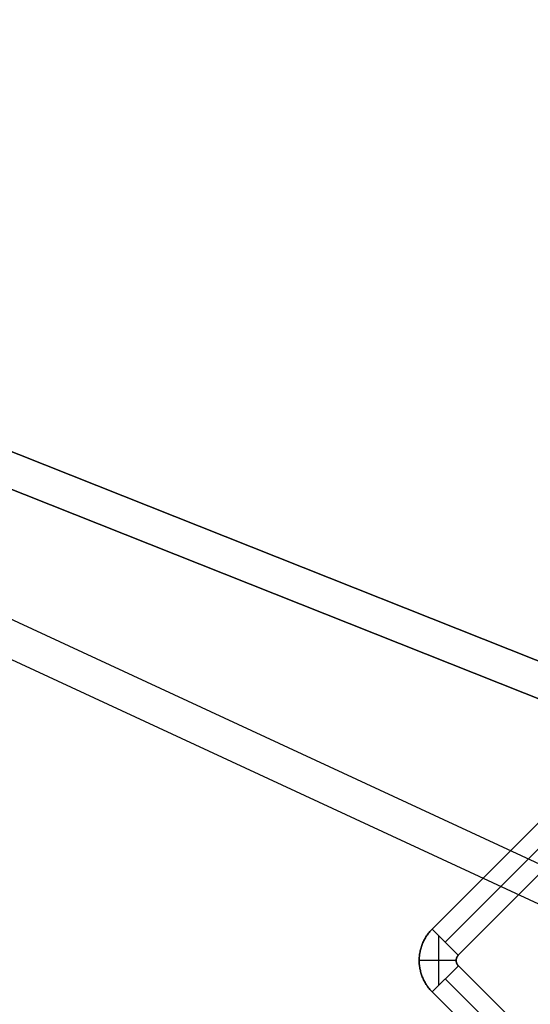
# Model space of a CAD drawing. Header units: millimetres. Extents: x -1690 to 192, y -898 to 54.
# Tile 183 of 256: x 103 to 124, y -862 to -822. Entities that reach past the tile are written whole.
import ezdxf

# ---------------------------------------------------------------- set-up
doc = ezdxf.new("R2010")
doc.units = ezdxf.units.MM
doc.header["$MEASUREMENT"] = 0
doc.layers.add('OVIDIO 186x93x72h', color=7, linetype='Continuous')

msp = doc.modelspace()

# ---------------------------------------------------------------- linework, layer by layer
at = {"layer": 'OVIDIO 186x93x72h', "extrusion": (-0.1089792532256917, 0.2028516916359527, 0.9731262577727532)}
for points in [[(254.7170671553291, 833.7506260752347), (254.7170671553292, 994.4064705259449)], [(254.7170671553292, 994.4064705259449), (254.7170671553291, 833.7506260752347)]]:
    msp.add_lwpolyline(points, dxfattribs=at)
at = {"layer": 'OVIDIO 186x93x72h', "extrusion": (-0.1089792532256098, 0.2028516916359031, 0.9731262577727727)}
msp.add_lwpolyline([(254.4215971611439, 994.4064705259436), (254.421597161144, 833.750626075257)], dxfattribs=at)
at = {"layer": 'OVIDIO 186x93x72h', "extrusion": (-0.1089792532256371, 0.2028516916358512, 0.9731262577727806)}
for points in [[(254.126127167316, 994.4064705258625), (254.1261271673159, 833.7506260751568)], [(254.1261271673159, 833.7506260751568), (254.126127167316, 994.4064705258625)]]:
    msp.add_lwpolyline(points, dxfattribs=at)
at = {"layer": 'OVIDIO 186x93x72h', "extrusion": (0.04567751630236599, -0.1148807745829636, 0.9923285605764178)}
for points in [[(-177.4782079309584, -631.0441457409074), (-177.4782079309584, -737.8999985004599)], [(-177.4782079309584, -737.8999985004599), (-177.4782079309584, -631.0441457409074)]]:
    msp.add_lwpolyline(points, dxfattribs=at)
at = {"layer": 'OVIDIO 186x93x72h', "extrusion": (0.04567751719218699, -0.1148807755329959, 0.9923285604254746)}
for points in [[(-177.021572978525, -737.8999968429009), (-177.021572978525, -631.0441441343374)], [(-177.021572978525, -631.0441441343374), (-177.021572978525, -737.8999968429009)]]:
    msp.add_lwpolyline(points, dxfattribs=at)
at = {"layer": 'OVIDIO 186x93x72h', "extrusion": (0.04567751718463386, -0.114880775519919, 0.9923285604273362)}
msp.add_lwpolyline([(-175.1900839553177, -740.6126484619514), (-175.1900839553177, -631.6978728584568)], dxfattribs=at)
at = {"layer": 'OVIDIO 186x93x72h', "extrusion": (0.04567751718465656, -0.1148807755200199, 0.9923285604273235)}
msp.add_lwpolyline([(-175.877509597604, -740.6126484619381), (-175.877509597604, -631.696863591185)], dxfattribs=at)
at = {"layer": 'OVIDIO 186x93x72h', "extrusion": (0.8765577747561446, 0.3869067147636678, -0.286268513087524)}
for points in [[(-715.3380353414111, 592.7617053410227), (-822.1748093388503, 578.8605144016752), (-822.9185400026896, 578.7637430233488)], [(-822.9185400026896, 578.7637430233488), (-822.1748093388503, 578.8605144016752), (-715.3380353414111, 592.7617053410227)]]:
    msp.add_lwpolyline(points, dxfattribs=at)
at = {"layer": 'OVIDIO 186x93x72h', "extrusion": (-0.02146384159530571, 0.04629577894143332, 0.998697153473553)}
msp.add_lwpolyline([(213.2535406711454, 776.3214126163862), (213.2535406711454, 877.6240422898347)], dxfattribs=at)
at = {"layer": 'OVIDIO 186x93x72h', "extrusion": (-0.02146384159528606, 0.04629577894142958, 0.9986971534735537)}
msp.add_lwpolyline([(211.767610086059, 777.2852112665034), (211.7676100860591, 877.7982468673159)], dxfattribs=at)
at = {"layer": 'OVIDIO 186x93x72h', "extrusion": (-0.2357022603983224, 0.2357022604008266, 0.9428090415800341)}
msp.add_lwpolyline([(479.0156568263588, 902.4715076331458), (479.0156568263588, 797.9311459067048)], dxfattribs=at)
at = {"layer": 'OVIDIO 186x93x72h', "extrusion": (0.04567751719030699, -0.1148807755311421, 0.9923285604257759)}
msp.add_lwpolyline([(-191.9601374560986, -724.152691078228), (-191.9601374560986, -668.962350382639)], dxfattribs=at)
at = {"layer": 'OVIDIO 186x93x72h', "extrusion": (0.04567751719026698, -0.1148807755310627, 0.9923285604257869)}
msp.add_lwpolyline([(-191.731798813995, -723.935972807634), (-191.731798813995, -669.5318371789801)], dxfattribs=at)
at = {"layer": 'OVIDIO 186x93x72h', "extrusion": (-0.2357022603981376, 0.2357022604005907, 0.9428090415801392)}
msp.add_lwpolyline([(482.9912104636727, 909.9615005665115), (482.9912104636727, 804.5535141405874)], dxfattribs=at)
at = {"layer": 'OVIDIO 186x93x72h', "extrusion": (0.1662437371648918, -0.1662437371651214, 0.9719701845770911)}
for points in [[(-499.3607883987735, -491.75798192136), (-499.3607883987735, -460.0945114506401)], [(-499.3607883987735, -460.0945114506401), (-499.3607883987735, -491.75798192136)]]:
    msp.add_lwpolyline(points, dxfattribs=at)
at = {"layer": 'OVIDIO 186x93x72h', "extrusion": (0.1662435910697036, -0.1662435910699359, 0.9719702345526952)}
for points in [[(-499.3607883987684, -490.9533229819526), (-499.3607883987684, -459.7216835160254)], [(-499.3607883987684, -459.7216835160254), (-499.3607883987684, -490.9533229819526)]]:
    msp.add_lwpolyline(points, dxfattribs=at)
at = {"layer": 'OVIDIO 186x93x72h', "extrusion": (-0.2357022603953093, 0.2357022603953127, 0.9428090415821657)}
msp.add_lwpolyline([(498.412105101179, 940.7363599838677), (498.412105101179, 831.6585565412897)], dxfattribs=at)
at = {"layer": 'OVIDIO 186x93x72h', "extrusion": (-0.235702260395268, 0.2357022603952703, 0.9428090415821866)}
msp.add_lwpolyline([(497.4634218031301, 831.6585565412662), (497.4634218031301, 940.7363599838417)], dxfattribs=at)
at = {"layer": 'OVIDIO 186x93x72h', "extrusion": (0.1148807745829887, -0.04567751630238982, 0.9923285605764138)}
for points in [[(-739.6778964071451, -238.7674049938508), (-739.6778964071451, -345.6232577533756)], [(-739.6778964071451, -345.6232577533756), (-739.6778964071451, -238.7674049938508)]]:
    msp.add_lwpolyline(points, dxfattribs=at)
at = {"layer": 'OVIDIO 186x93x72h', "extrusion": (-0.23570226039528, 0.2357022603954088, 0.9428090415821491)}
msp.add_lwpolyline([(500.3094716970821, 831.6585565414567), (500.3094716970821, 940.7363599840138)], dxfattribs=at)
at = {"layer": 'OVIDIO 186x93x72h', "extrusion": (0.1148807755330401, -0.04567751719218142, 0.9923285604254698)}
for points in [[(-740.1345328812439, -238.7674069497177), (-740.1345328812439, -345.6232596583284)], [(-740.1345328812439, -345.6232596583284), (-740.1345328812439, -238.7674069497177)]]:
    msp.add_lwpolyline(points, dxfattribs=at)
at = {"layer": 'OVIDIO 186x93x72h', "extrusion": (0.1148807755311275, -0.04567751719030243, 0.9923285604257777)}
msp.add_lwpolyline([(-725.1960840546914, -331.8760636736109), (-725.1960840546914, -276.6853246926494)], dxfattribs=at)
at = {"layer": 'OVIDIO 186x93x72h', "extrusion": (0.1148807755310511, -0.04567751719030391, 0.9923285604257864)}
msp.add_lwpolyline([(-725.4244192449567, -331.6593421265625), (-725.4244192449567, -277.25482009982)], dxfattribs=at)
at = {"layer": 'OVIDIO 186x93x72h', "extrusion": (-0.2357022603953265, 0.2357022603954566, 0.9428090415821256)}
msp.add_lwpolyline([(501.2581549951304, 940.7363599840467), (501.2581549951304, 831.6585565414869)], dxfattribs=at)
at = {"layer": 'OVIDIO 186x93x72h', "extrusion": (0.114880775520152, -0.04567751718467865, 0.9923285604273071)}
msp.add_lwpolyline([(-741.2785962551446, -239.4201222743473), (-741.2785962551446, -348.3359112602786)], dxfattribs=at)
at = {"layer": 'OVIDIO 186x93x72h', "extrusion": (0.1148807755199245, -0.04567751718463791, 0.9923285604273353)}
msp.add_lwpolyline([(-741.966021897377, -239.4211429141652), (-741.966021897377, -348.3359112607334)], dxfattribs=at)
at = {"layer": 'OVIDIO 186x93x72h', "extrusion": (-0.2028516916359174, 0.1089792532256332, 0.9731262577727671)}
for points in [[(701.611510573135, 553.5976672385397), (701.611510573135, 714.2535116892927)], [(701.611510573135, 714.2535116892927), (701.611510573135, 553.5976672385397)]]:
    msp.add_lwpolyline(points, dxfattribs=at)
at = {"layer": 'OVIDIO 186x93x72h', "extrusion": (-0.2028516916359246, 0.1089792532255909, 0.9731262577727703)}
msp.add_lwpolyline([(701.90698056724, 714.2535116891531), (701.90698056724, 553.5976672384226)], dxfattribs=at)
at = {"layer": 'OVIDIO 186x93x72h', "extrusion": (-0.2028516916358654, 0.1089792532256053, 0.973126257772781)}
for points in [[(702.2024505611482, 553.5976672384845), (702.2024505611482, 714.2535116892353)], [(702.2024505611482, 714.2535116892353), (702.2024505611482, 553.5976672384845)]]:
    msp.add_lwpolyline(points, dxfattribs=at)
at = {"layer": 'OVIDIO 186x93x72h', "extrusion": (-0.04629577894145, 0.02146384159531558, 0.9986971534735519)}
msp.add_lwpolyline([(724.4816485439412, 433.114104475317), (724.4816485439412, 534.4185488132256)], dxfattribs=at)
at = {"layer": 'OVIDIO 186x93x72h', "extrusion": (0.1069192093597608, -0.2877667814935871, 0.9517134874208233)}
for points in [[(-175.7997546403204, -593.6795808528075), (-175.7997546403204, -569.2849621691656)], [(-175.7997546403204, -569.2849621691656), (-175.7997546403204, -593.6795808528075)]]:
    msp.add_lwpolyline(points, dxfattribs=at)
at = {"layer": 'OVIDIO 186x93x72h', "extrusion": (0.2877667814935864, -0.1069192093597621, 0.9517134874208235)}
for points in [[(-732.146611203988, -173.3467754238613), (-732.146611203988, -197.7413941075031)], [(-732.146611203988, -197.7413941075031), (-732.146611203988, -173.3467754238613)]]:
    msp.add_lwpolyline(points, dxfattribs=at)
at = {"layer": 'OVIDIO 186x93x72h', "extrusion": (0.9853482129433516, 0.02952144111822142, 0.1679803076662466)}
for points in [[(-828.8010501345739, 645.4270705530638), (-828.4955678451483, 647.1398308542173)], [(-828.4955678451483, 647.1398308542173), (-828.8010501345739, 645.4270705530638)]]:
    msp.add_lwpolyline(points, dxfattribs=at)
at = {"layer": 'OVIDIO 186x93x72h', "extrusion": (0.1069192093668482, -0.2877667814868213, 0.9517134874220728)}
msp.add_lwpolyline([(-175.7123525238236, -569.7256625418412), (-175.7123525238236, -593.6795807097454)], dxfattribs=at)
at = {"layer": 'OVIDIO 186x93x72h', "extrusion": (0.2877667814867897, -0.1069192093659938, 0.9517134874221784)}
msp.add_lwpolyline([(-732.2340133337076, -173.787475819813), (-732.2340133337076, -197.7413939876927)], dxfattribs=at)
at = {"layer": 'OVIDIO 186x93x72h', "extrusion": (0.2877667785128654, -0.1069192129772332, 0.9517134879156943)}
for points in [[(-732.321409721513, -197.741405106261), (-732.321409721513, -174.2281874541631)], [(-732.321409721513, -174.2281874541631), (-732.321409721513, -197.741405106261)]]:
    msp.add_lwpolyline(points, dxfattribs=at)
at = {"layer": 'OVIDIO 186x93x72h', "extrusion": (0.1069192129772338, -0.2877667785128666, 0.951713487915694)}
for points in [[(-175.6249621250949, -593.6795795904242), (-175.6249621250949, -570.1663619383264)], [(-175.6249621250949, -570.1663619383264), (-175.6249621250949, -593.6795795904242)]]:
    msp.add_lwpolyline(points, dxfattribs=at)
at = {"layer": 'OVIDIO 186x93x72h', "extrusion": (-0.04629577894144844, 0.02146384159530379, 0.9986971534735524)}
msp.add_lwpolyline([(725.9678376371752, 434.0823364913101), (725.9678376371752, 534.5935548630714)], dxfattribs=at)
at = {"layer": 'OVIDIO 186x93x72h', "extrusion": (0.9999953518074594, -0.0009951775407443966, 0.002882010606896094)}
msp.add_lwpolyline([(-836.0577182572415, 668.4371218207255), (-835.5681231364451, 667.0192725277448)], dxfattribs=at)
at = {"layer": 'OVIDIO 186x93x72h', "extrusion": (0.9998841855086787, -0.0002316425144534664, -0.01521715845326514)}
for points in [[(-848.585582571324, 662.824209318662), (-858.6887657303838, -0.8015238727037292)], [(-858.6887657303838, -0.8015238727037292), (-848.585582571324, 662.824209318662)]]:
    msp.add_lwpolyline(points, dxfattribs=at)
at = {"layer": 'OVIDIO 186x93x72h', "extrusion": (-0.2028626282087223, 0.1089862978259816, 0.9731231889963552)}
for points in [[(699.7742375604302, 697.6448280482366), (699.7742375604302, 640.2637017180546)], [(699.7742375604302, 640.2637017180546), (699.7742375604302, 697.6448280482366)]]:
    msp.add_lwpolyline(points, dxfattribs=at)
at = {"layer": 'OVIDIO 186x93x72h'}
for points in [[(128.9673485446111, -849.4537049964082), (119.7045380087, -858.7165206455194)], [(119.7045380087, -858.7165206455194), (128.9673485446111, -849.4537049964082)], [(120.2348517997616, -859.2468619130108), (129.497678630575, -849.9840350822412)], [(120.7651684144, -859.7772060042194), (130.0280087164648, -850.5143651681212)], [(130.0280087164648, -850.5143651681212), (120.7651684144, -859.7772060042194)], [(119.9710735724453, -860.9955643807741), (119.9710735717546, -858.9830700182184)], [(120.6781435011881, -859.9894536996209), (119.1769864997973, -859.9894537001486)], [(138.76084914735, -879.2581841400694), (120.23465148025, -860.7319864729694)], [(119.70424971, -861.2623882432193), (138.2304473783, -879.7885859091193)], [(138.2304473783, -879.7885859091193), (119.70424971, -861.2623882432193)]]:
    msp.add_lwpolyline(points, dxfattribs=at)
at = {"layer": 'OVIDIO 186x93x72h', "extrusion": (-0.0002316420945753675, 0.9998841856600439, -0.0152171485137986)}
msp.add_lwpolyline([(-129.0814807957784, 647.9400084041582), (-118.9778956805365, -15.7128967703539)], dxfattribs=at)
at = {"layer": 'OVIDIO 186x93x72h', "extrusion": (-0.0002316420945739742, 0.9998841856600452, -0.01521714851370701)}
msp.add_lwpolyline([(-130.5813069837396, 647.9171747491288), (-120.4780547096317, -15.71386779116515)], dxfattribs=at)
at = {"layer": 'OVIDIO 186x93x72h', "extrusion": (0.9998841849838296, -0.0002316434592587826, -0.01521719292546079)}
for points in [[(-849.6460037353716, 662.8403575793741), (-859.7492052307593, -0.7853762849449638)], [(-859.7492052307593, -0.7853762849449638), (-849.6460037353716, 662.8403575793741)]]:
    msp.add_lwpolyline(points, dxfattribs=at)
at = {"layer": 'OVIDIO 186x93x72h', "extrusion": (-0.2028662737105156, 0.1089886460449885, 0.9731221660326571)}
msp.add_lwpolyline([(700.4863527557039, 640.2672328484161), (700.4863527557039, 697.6483591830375)], dxfattribs=at)
at = {"layer": 'OVIDIO 186x93x72h', "extrusion": (-0.0002316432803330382, 0.9998841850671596, -0.01521718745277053)}
for points in [[(-120.5658179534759, -15.7180686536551), (-130.6691391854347, 647.915804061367)], [(-130.6691391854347, 647.915804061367), (-120.5658179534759, -15.7180686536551)]]:
    msp.add_lwpolyline(points, dxfattribs=at)
at = {"layer": 'OVIDIO 186x93x72h', "extrusion": (-0.2028662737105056, 0.1089886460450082, 0.9731221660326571)}
for points in [[(701.1992990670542, 640.2672328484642), (701.1992990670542, 697.648359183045)], [(701.1992990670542, 697.648359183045), (701.1992990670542, 640.2672328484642)]]:
    msp.add_lwpolyline(points, dxfattribs=at)
at = {"layer": 'OVIDIO 186x93x72h', "extrusion": (0.999884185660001, -0.0002316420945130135, -0.01521714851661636)}
for points in [[(-851.1308720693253, 662.8629581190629), (-861.2346333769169, -0.801520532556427)], [(-861.2346333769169, -0.801520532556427), (-851.1308720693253, 662.8629581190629)]]:
    msp.add_lwpolyline(points, dxfattribs=at)
at = {"layer": 'OVIDIO 186x93x72h', "extrusion": (5.454020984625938e-08, -5.454303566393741e-08, 0.9999999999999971)}
for points in [[(119.7045381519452, -858.7165207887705), (120.7651685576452, -859.7772061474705)], [(120.7651685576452, -859.7772061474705), (119.7045381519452, -858.7165207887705)]]:
    msp.add_lwpolyline(points, dxfattribs=at)
at = {"layer": 'OVIDIO 186x93x72h', "extrusion": (0.0007924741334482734, 0.0007924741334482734, 0.9999993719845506)}
for points in [[(120.7671489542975, -860.1992568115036), (119.7062934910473, -861.2601116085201)], [(119.7062934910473, -861.2601116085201), (120.7671489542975, -860.1992568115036)]]:
    msp.add_lwpolyline(points, dxfattribs=at)
at = {"layer": 'OVIDIO 186x93x72h', "extrusion": (0.0003781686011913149, -0.0003781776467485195, 0.9999998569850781)}
for points in [[(139.2920694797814, -878.7288694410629), (120.7660894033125, -860.2024488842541)], [(120.7660894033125, -860.2024488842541), (139.2920694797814, -878.7288694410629)]]:
    msp.add_lwpolyline(points, dxfattribs=at)
at = {"layer": 'OVIDIO 186x93x72h'}
for points in [[(129.7903895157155, -850.1281894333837, 665.58938864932), (129.0988050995, -849.8532099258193, 665.6821100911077), (29.75283003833, -810.3524539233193, 679.0015283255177)], [(29.75283003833, -810.3524539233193, 679.0015283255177), (129.0988050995, -849.8532099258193, 665.6821100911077), (129.7903895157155, -850.1281894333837, 665.58938864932)], [(29.1724654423, -811.6592997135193, 678.5483936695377), (128.5184405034, -851.1600557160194, 665.2289754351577), (129.2100249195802, -851.4350352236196, 665.1362539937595)], [(129.2100249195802, -851.4350352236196, 665.1362539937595), (128.5184405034, -851.1600557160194, 665.2289754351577), (29.1724654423, -811.6592997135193, 678.5483936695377)], [(119.7045380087, -858.7165206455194, -2.626418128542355), (119.6723783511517, -858.7494508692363, -2.626418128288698), (119.6413031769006, -858.7828346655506, -2.626418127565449), (119.6113012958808, -858.816678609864, -2.626418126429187), (119.5823615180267, -858.8509892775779, -2.626418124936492), (119.5544726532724, -858.8857732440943, -2.626418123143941), (119.5276235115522, -858.9210370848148, -2.626418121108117), (119.5018029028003, -858.9567873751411, -2.626418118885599), (119.476999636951, -858.9930306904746, -2.626418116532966), (119.4532025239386, -859.0297736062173, -2.626418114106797), (119.4304003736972, -859.0670226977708, -2.626418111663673), (119.408581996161, -859.1047845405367, -2.626418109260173), (119.3877362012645, -859.1430657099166, -2.626418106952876), (119.3678517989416, -859.1818727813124, -2.626418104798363), (119.3489175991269, -859.2212123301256, -2.626418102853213), (119.3309224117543, -859.261090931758, -2.626418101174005), (119.3138550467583, -859.3015151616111, -2.626418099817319), (119.2977089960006, -859.3424844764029, -2.626418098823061), (119.2824964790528, -859.3839698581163, -2.626418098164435), (119.2682343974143, -859.4259351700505, -2.626418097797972), (119.2549396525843, -859.4683442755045, -2.626418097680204), (119.242629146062, -859.5111610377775, -2.62641809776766), (119.2313197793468, -859.5543493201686, -2.626418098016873), (119.2210284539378, -859.597872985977, -2.626418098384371), (119.2117720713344, -859.6416958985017, -2.626418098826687), (119.2035675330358, -859.6857819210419, -2.62641809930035), (119.1964317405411, -859.730094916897, -2.626418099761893), (119.1903815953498, -859.7745987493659, -2.626418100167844), (119.1854339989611, -859.8192572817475, -2.626418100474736), (119.1816058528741, -859.8640343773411, -2.626418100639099), (119.1789140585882, -859.9088938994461, -2.626418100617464), (119.1773755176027, -859.9537997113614, -2.626418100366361), (119.1770071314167, -859.9987156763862, -2.626418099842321), (119.1778197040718, -860.0436058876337, -2.626418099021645), (119.1797996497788, -860.0884353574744, -2.626418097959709), (119.1829272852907, -860.1331693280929, -2.626418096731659), (119.1871829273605, -860.1777730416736, -2.626418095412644), (119.1925468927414, -860.2222117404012, -2.626418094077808), (119.1989994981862, -860.2664506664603, -2.626418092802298), (119.2065210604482, -860.3104550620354, -2.626418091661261), (119.2150918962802, -860.3541901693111, -2.626418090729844), (119.2246923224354, -860.3976212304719, -2.626418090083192), (119.2353026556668, -860.4407134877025, -2.626418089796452), (119.2469032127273, -860.4834321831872, -2.626418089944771), (119.2594743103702, -860.525742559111, -2.626418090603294), (119.2729962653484, -860.567609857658, -2.62641809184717), (119.2874493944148, -860.6089993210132, -2.626418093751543), (119.3028140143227, -860.6498761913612, -2.62641809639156), (119.319070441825, -860.6902057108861, -2.626418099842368), (119.3362038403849, -860.7299603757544, -2.626418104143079), (119.3542187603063, -860.7691416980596, -2.626418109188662), (119.3731245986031, -860.8077584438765, -2.626418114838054), (119.3929307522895, -860.8458193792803, -2.62641812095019), (119.4136466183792, -860.883333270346, -2.626418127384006), (119.4352815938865, -860.9203088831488, -2.626418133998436), (119.4578450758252, -860.9567549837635, -2.626418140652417), (119.4813464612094, -860.9926803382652, -2.626418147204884), (119.505795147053, -861.0280937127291, -2.626418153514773), (119.5312005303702, -861.0630038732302, -2.626418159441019), (119.5575720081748, -861.0974195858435, -2.626418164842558), (119.5849189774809, -861.1313496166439, -2.626418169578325), (119.6132508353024, -861.1648027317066, -2.626418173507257), (119.6425769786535, -861.1977876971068, -2.626418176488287), (119.672906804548, -861.2303132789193, -2.626418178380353), (119.70424971, -861.2623882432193, -2.626418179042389)], [(119.70424971, -861.2623882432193, -2.626418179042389), (119.672906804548, -861.2303132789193, -2.626418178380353), (119.6425769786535, -861.1977876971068, -2.626418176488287), (119.6132508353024, -861.1648027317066, -2.626418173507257), (119.5849189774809, -861.1313496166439, -2.626418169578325), (119.5575720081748, -861.0974195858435, -2.626418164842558), (119.5312005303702, -861.0630038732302, -2.626418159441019), (119.505795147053, -861.0280937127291, -2.626418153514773), (119.4813464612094, -860.9926803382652, -2.626418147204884), (119.4578450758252, -860.9567549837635, -2.626418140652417), (119.4352815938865, -860.9203088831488, -2.626418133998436), (119.4136466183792, -860.883333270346, -2.626418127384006), (119.3929307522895, -860.8458193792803, -2.62641812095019), (119.3731245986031, -860.8077584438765, -2.626418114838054), (119.3542187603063, -860.7691416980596, -2.626418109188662), (119.3362038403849, -860.7299603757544, -2.626418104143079), (119.319070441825, -860.6902057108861, -2.626418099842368), (119.3028140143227, -860.6498761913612, -2.62641809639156), (119.2874493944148, -860.6089993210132, -2.626418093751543), (119.2729962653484, -860.567609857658, -2.62641809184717), (119.2594743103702, -860.525742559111, -2.626418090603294), (119.2469032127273, -860.4834321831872, -2.626418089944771), (119.2353026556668, -860.4407134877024, -2.626418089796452), (119.2246923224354, -860.3976212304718, -2.626418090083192), (119.2150918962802, -860.354190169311, -2.626418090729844), (119.2065210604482, -860.3104550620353, -2.626418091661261), (119.1989994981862, -860.2664506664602, -2.626418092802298), (119.1925468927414, -860.222211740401, -2.626418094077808), (119.1871829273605, -860.1777730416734, -2.626418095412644), (119.1829272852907, -860.1331693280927, -2.626418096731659), (119.1797996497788, -860.0884353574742, -2.626418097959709), (119.1778197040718, -860.0436058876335, -2.626418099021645), (119.1770071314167, -859.998715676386, -2.626418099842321), (119.1773755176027, -859.9537997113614, -2.626418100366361), (119.1789140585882, -859.9088938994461, -2.626418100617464), (119.1816058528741, -859.8640343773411, -2.626418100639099), (119.1854339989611, -859.8192572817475, -2.626418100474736), (119.1903815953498, -859.7745987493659, -2.626418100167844), (119.1964317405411, -859.730094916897, -2.626418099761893), (119.2035675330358, -859.6857819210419, -2.62641809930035), (119.2117720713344, -859.6416958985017, -2.626418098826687), (119.2210284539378, -859.597872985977, -2.626418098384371), (119.2313197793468, -859.5543493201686, -2.626418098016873), (119.242629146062, -859.5111610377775, -2.62641809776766), (119.2549396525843, -859.4683442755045, -2.626418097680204), (119.2682343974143, -859.4259351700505, -2.626418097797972), (119.2824964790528, -859.3839698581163, -2.626418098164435), (119.2977089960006, -859.3424844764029, -2.626418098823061), (119.3138550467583, -859.3015151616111, -2.626418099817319), (119.3309224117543, -859.261090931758, -2.626418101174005), (119.3489175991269, -859.2212123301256, -2.626418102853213), (119.3678517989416, -859.1818727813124, -2.626418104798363), (119.3877362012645, -859.1430657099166, -2.626418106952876), (119.408581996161, -859.1047845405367, -2.626418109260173), (119.4304003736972, -859.0670226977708, -2.626418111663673), (119.4532025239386, -859.0297736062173, -2.626418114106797), (119.476999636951, -858.9930306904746, -2.626418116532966), (119.5018029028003, -858.9567873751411, -2.626418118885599), (119.5276235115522, -858.9210370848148, -2.626418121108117), (119.5544726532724, -858.8857732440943, -2.626418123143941), (119.5823615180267, -858.8509892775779, -2.626418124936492), (119.6113012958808, -858.816678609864, -2.626418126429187), (119.6413031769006, -858.7828346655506, -2.626418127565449), (119.6723783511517, -858.7494508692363, -2.626418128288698), (119.7045380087, -858.7165206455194, -2.626418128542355)], [(120.7651684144, -859.7772060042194, -2.626418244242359), (120.7578222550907, -859.7847798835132, -2.626419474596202), (120.7508259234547, -859.7924579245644, -2.626422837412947), (120.7441756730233, -859.8002416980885, -2.626427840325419), (120.737867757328, -859.8081327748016, -2.626433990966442), (120.7318984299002, -859.8161327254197, -2.626440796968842), (120.7262639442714, -859.8242431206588, -2.626447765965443), (120.720960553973, -859.832465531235, -2.62645440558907), (120.7159845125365, -859.8408015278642, -2.626460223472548), (120.7136180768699, -859.8450126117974, -2.626462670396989), (120.7113320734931, -859.8492526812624, -2.626464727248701), (120.7091260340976, -859.8535219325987, -2.626466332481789), (120.7069994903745, -859.8578205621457, -2.626467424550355), (120.7049519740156, -859.862148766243, -2.626467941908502), (120.7029830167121, -859.8665067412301, -2.626467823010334), (120.6992789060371, -859.8753127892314, -2.626465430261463), (120.6958834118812, -859.8842402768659, -2.626459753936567), (120.6927927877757, -859.8932907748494, -2.62645030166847), (120.690003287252, -859.902465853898, -2.626436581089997), (120.6875111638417, -859.9117670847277, -2.626418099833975), (120.685313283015, -859.921193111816, -2.626394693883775), (120.6834089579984, -859.9307308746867, -2.626367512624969), (120.6817981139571, -859.9403643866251, -2.626338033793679), (120.6804806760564, -859.9500776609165, -2.626307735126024), (120.6794565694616, -859.9598547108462, -2.626278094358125), (120.678725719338, -859.9696795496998, -2.626250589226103), (120.6782880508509, -859.9795361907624, -2.626226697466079), (120.6781434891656, -859.9894086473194, -2.626207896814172), (120.6782919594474, -859.999280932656, -2.626195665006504), (120.6787333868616, -860.0091370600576, -2.626191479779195), (120.6794676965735, -860.0189610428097, -2.626196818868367), (120.6804948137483, -860.0287368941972, -2.626213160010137), (120.6818146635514, -860.0384486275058, -2.62624198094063), (120.6834271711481, -860.0480802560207, -2.626284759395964), (120.6853322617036, -860.0576157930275, -2.626342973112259), (120.6875298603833, -860.067039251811, -2.626418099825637), (120.6900205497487, -860.0763375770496, -2.626510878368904), (120.6928075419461, -860.085509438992, -2.626619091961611), (120.695894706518, -860.0945564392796, -2.62673978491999), (120.699285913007, -860.103480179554, -2.626870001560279), (120.7029850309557, -860.1122822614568, -2.627006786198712), (120.7049512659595, -860.1166381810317, -2.627076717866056), (120.7069959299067, -860.1209642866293, -2.627147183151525), (120.70911950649, -860.1252607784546, -2.627217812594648), (120.7113224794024, -860.129527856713, -2.627288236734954), (120.7136053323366, -860.1337657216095, -2.627358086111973), (120.7159685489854, -860.1379745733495, -2.627426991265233), (120.7209380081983, -860.1463060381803, -2.627560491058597), (120.7262347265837, -860.1545238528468, -2.627685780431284), (120.731862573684, -860.1626296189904, -2.627799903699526), (120.7378254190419, -860.1706249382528, -2.62789990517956), (120.7441271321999, -860.1785114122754, -2.627982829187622), (120.7507715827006, -860.1862906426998, -2.628045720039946), (120.7577626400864, -860.1939642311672, -2.628085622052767), (120.7651041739, -860.2015337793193, -2.628099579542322)], [(120.7651041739, -860.2015337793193, -2.628099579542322), (120.7577626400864, -860.1939642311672, -2.628085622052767), (120.7507715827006, -860.1862906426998, -2.628045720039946), (120.7441271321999, -860.1785114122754, -2.627982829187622), (120.7378254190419, -860.1706249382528, -2.62789990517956), (120.731862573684, -860.1626296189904, -2.627799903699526), (120.7262347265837, -860.1545238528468, -2.627685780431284), (120.7209380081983, -860.1463060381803, -2.627560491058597), (120.7159685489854, -860.1379745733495, -2.627426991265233), (120.7136053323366, -860.1337657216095, -2.627358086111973), (120.7113224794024, -860.129527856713, -2.627288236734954), (120.70911950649, -860.1252607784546, -2.627217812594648), (120.7069959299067, -860.1209642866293, -2.627147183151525), (120.7049512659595, -860.1166381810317, -2.627076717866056), (120.7029850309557, -860.1122822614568, -2.627006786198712), (120.699285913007, -860.103480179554, -2.626870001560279), (120.695894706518, -860.0945564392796, -2.62673978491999), (120.6928075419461, -860.085509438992, -2.626619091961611), (120.6900205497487, -860.0763375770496, -2.626510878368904), (120.6875298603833, -860.067039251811, -2.626418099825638), (120.6853322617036, -860.0576157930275, -2.626342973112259), (120.6834271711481, -860.0480802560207, -2.626284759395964), (120.6818146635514, -860.0384486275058, -2.62624198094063), (120.6804948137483, -860.0287368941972, -2.626213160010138), (120.6794676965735, -860.0189610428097, -2.626196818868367), (120.6787333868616, -860.0091370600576, -2.626191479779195), (120.6782919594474, -859.999280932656, -2.626195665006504), (120.6781434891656, -859.9894086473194, -2.626207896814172), (120.6782880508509, -859.9795361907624, -2.626226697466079), (120.678725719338, -859.9696795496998, -2.626250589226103), (120.6794565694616, -859.9598547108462, -2.626278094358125), (120.6804806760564, -859.9500776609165, -2.626307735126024), (120.6817981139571, -859.9403643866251, -2.626338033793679), (120.6834089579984, -859.9307308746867, -2.626367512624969), (120.685313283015, -859.921193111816, -2.626394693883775), (120.6875111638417, -859.9117670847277, -2.626418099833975), (120.690003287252, -859.902465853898, -2.626436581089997), (120.6927927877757, -859.8932907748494, -2.62645030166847), (120.6958834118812, -859.8842402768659, -2.626459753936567), (120.6992789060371, -859.8753127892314, -2.626465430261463), (120.7029830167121, -859.8665067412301, -2.626467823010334), (120.7049519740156, -859.862148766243, -2.626467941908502), (120.7069994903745, -859.8578205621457, -2.626467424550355), (120.7091260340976, -859.8535219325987, -2.626466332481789), (120.7113320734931, -859.8492526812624, -2.626464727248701), (120.7136180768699, -859.8450126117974, -2.626462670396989), (120.7159845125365, -859.8408015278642, -2.626460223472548), (120.720960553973, -859.832465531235, -2.62645440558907), (120.7262639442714, -859.8242431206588, -2.626447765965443), (120.7318984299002, -859.8161327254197, -2.626440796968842), (120.737867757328, -859.8081327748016, -2.626433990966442), (120.7441756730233, -859.8002416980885, -2.626427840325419), (120.7508259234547, -859.7924579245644, -2.626422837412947), (120.7578222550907, -859.7847798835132, -2.626419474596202), (120.7651684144, -859.7772060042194, -2.626418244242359)]]:
    msp.add_polyline3d(points, dxfattribs=at)

doc.saveas('drawing.dxf')
